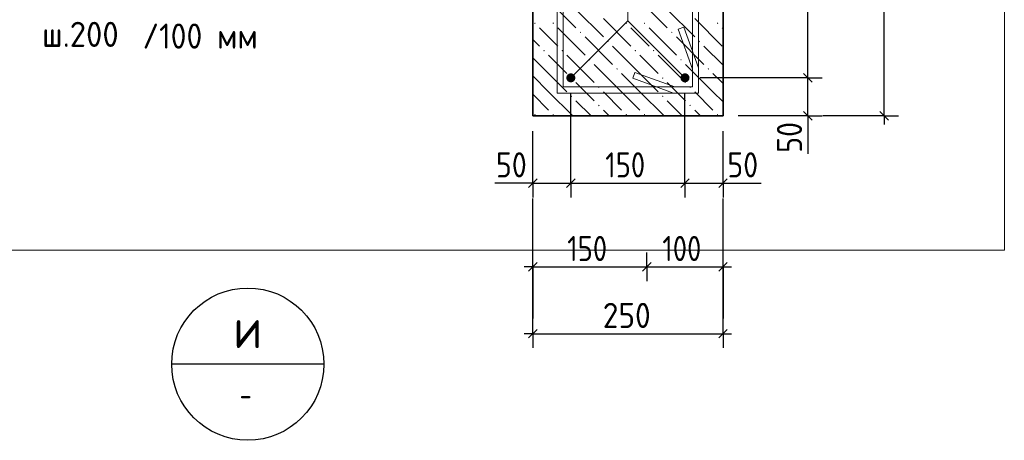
# Model space of a CAD drawing. Header units: millimetres. Extents: x 0 to 50412, y 0 to 35640.
# Tile 3 of 19: x 5642 to 15995, y 9395 to 13814. Entities that reach past the tile are written whole.
import ezdxf

# ---------------------------------------------------------------- set-up
doc = ezdxf.new("R2010")
doc.units = ezdxf.units.MM
doc.linetypes.add('______2', pattern=[324, 240, -84])
for name, color, linetype, lineweight in [('Standard', 7, 'Continuous', 25), ('ЖБ Стена верхний уровень', 7, 'Continuous', 35), ('Позиционная метка линия выноска', 7, 'Continuous', 13), ('Позиционная метка номер позиции', 7, 'Continuous', 13), ('Текст_ общее', 7, 'Continuous', 25)]:
    doc.layers.add(name, color=color, linetype=linetype, lineweight=lineweight)
doc.layers.add('Размерная выноска', color=7, linetype='Continuous')
doc.layers.add('Стена фоновая арматура Х1', color=7, linetype='______2', true_color=0xa0a0a0)
doc.layers.add('Стена Хомут', color=7, linetype='______2', true_color=0xa0a0a0)
doc.styles.add('ISOCPEUR', font='txt')

msp = doc.modelspace()

# ---------------------------------------------------------------- hatches: boundary and pattern name
at = {"layer": 'ЖБ Стена верхний уровень', "linetype": 'Continuous', "lineweight": 18, "transparency": 33554687}
for points in [[(11052, 13777), (11059, 13785), (11067, 13777), (11059, 13769)], [(11244, 13777), (11251, 13785), (11259, 13777), (11251, 13769)], [(12012, 13777), (12019, 13785), (12027, 13777), (12019, 13769)], [(12204, 13777), (12211, 13785), (12219, 13777), (12211, 13769)], [(12972, 13777), (12979, 13785), (12987, 13777), (12979, 13769)], [(11532, 13681), (11539, 13689), (11547, 13681), (11539, 13673)], [(12492, 13681), (12499, 13689), (12507, 13681), (12499, 13673)], [(11820, 13585), (11827, 13593), (11835, 13585), (11827, 13577)], [(12780, 13585), (12787, 13593), (12795, 13585), (12787, 13577)], [(11148, 13489), (11155, 13497), (11163, 13489), (11155, 13481)], [(11340, 13489), (11347, 13497), (11355, 13489), (11347, 13481)], [(12108, 13489), (12115, 13497), (12123, 13489), (12115, 13481)], [(12300, 13489), (12307, 13497), (12315, 13489), (12307, 13481)], [(11628, 13393), (11635, 13401), (11643, 13393), (11635, 13385)], [(12588, 13393), (12595, 13401), (12603, 13393), (12595, 13385)], [(11916, 13297), (11923, 13305), (11931, 13297), (11923, 13289)], [(12876, 13297), (12883, 13305), (12891, 13297), (12883, 13289)], [(11436, 13201), (11443, 13209), (11451, 13201), (11443, 13193)], [(12396, 13201), (12403, 13209), (12411, 13201), (12403, 13193)], [(11724, 13105), (11731, 13113), (11739, 13105), (11731, 13097)], [(12684, 13105), (12691, 13113), (12699, 13105), (12691, 13097)], [(11436, 13009), (11443, 13017), (11451, 13009), (11443, 13001)], [(12396, 13009), (12403, 13017), (12411, 13009), (12403, 13001)], [(11724, 12913), (11731, 12921), (11739, 12913), (11731, 12905)], [(12684, 12913), (12691, 12921), (12699, 12913), (12691, 12905)], [(11052, 12817), (11059, 12825), (11067, 12817), (11059, 12809)], [(11244, 12817), (11251, 12825), (11259, 12817), (11251, 12809)], [(12012, 12817), (12019, 12825), (12027, 12817), (12019, 12809)], [(12204, 12817), (12211, 12825), (12219, 12817), (12211, 12809)], [(12972, 12817), (12979, 12825), (12987, 12817), (12979, 12809)]]:
    msp.add_hatch(color=7, dxfattribs=at).paths.add_polyline_path(points, flags=16)
at = {"layer": 'Стена фоновая арматура Х1', "linetype": 'Continuous', "lineweight": 18, "transparency": 33554687}
for points in [[(11485, 13203), (11481, 13222), (11471, 13237), (11455, 13248), (11437, 13251), (11419, 13248), (11403, 13237), (11393, 13222), (11389, 13203), (11393, 13185), (11403, 13169), (11419, 13159), (11437, 13155), (11455, 13159), (11471, 13169), (11481, 13185)], [(12685, 13203), (12681, 13222), (12671, 13237), (12655, 13248), (12637, 13251), (12619, 13248), (12603, 13237), (12593, 13222), (12589, 13203), (12593, 13185), (12603, 13169), (12619, 13159), (12637, 13155), (12655, 13159), (12671, 13169), (12681, 13185)]]:
    msp.add_hatch(color=7, dxfattribs=at).paths.add_polyline_path(points)

# ---------------------------------------------------------------- linework, layer by layer
at = {"layer": 'Standard', "color": 7, "linetype": 'Continuous', "lineweight": -3, "transparency": 33554687}
for p, q in [((13928, 13203), (13928, 15603)), ((13928, 13203), (13778, 13203)), ((13928, 13203), (14078, 13203)), ((13928, 12803), (13928, 13203)), ((13928, 12803), (13778, 12803)), ((13928, 12803), (14078, 12803)), ((13928, 12803), (13928, 12713)), ((14731, 12803), (14088, 12803)), ((14731, 12803), (14581, 12803)), ((14731, 12803), (14881, 12803)), ((14731, 12803), (14731, 12713)), ((11037, 12097), (11037, 12247)), ((11437, 12097), (11437, 12247)), ((12637, 12097), (12637, 12247)), ((13037, 12097), (13037, 12247)), ((11037, 12097), (10947, 12097)), ((11037, 12097), (11037, 11947)), ((11037, 12097), (11437, 12097)), ((11437, 12097), (11437, 11947)), ((11437, 12097), (12637, 12097)), ((12637, 12097), (12637, 11947)), ((12637, 12097), (13037, 12097)), ((13037, 12097), (13037, 11947)), ((13037, 12097), (13127, 12097)), ((11037, 10515), (11037, 11937)), ((13037, 10515), (13037, 11937)), ((11037, 11218), (11037, 11368)), ((12237, 11218), (12237, 11368)), ((13037, 11218), (13037, 11368)), ((11037, 11218), (10947, 11218)), ((11037, 11218), (11037, 11068)), ((11037, 11218), (11037, 10675)), ((11037, 11218), (12237, 11218)), ((12237, 11218), (12237, 11068)), ((12237, 11218), (12237, 11218)), ((12237, 11218), (13037, 11218)), ((13037, 11218), (13037, 11068)), ((13037, 11218), (13037, 10675)), ((13037, 11218), (13127, 11218)), ((11037, 10515), (11037, 10665)), ((13037, 10515), (13037, 10665)), ((11037, 10515), (10947, 10515)), ((11037, 10515), (11037, 10365)), ((11037, 10515), (13037, 10515)), ((13037, 10515), (13037, 10365)), ((13037, 10515), (13127, 10515))]:
    msp.add_line(p, q, dxfattribs=at)
at = {"layer": 'Standard', "color": 7, "linetype": 'Continuous', "lineweight": 25, "transparency": 33554687}
for p, q in [((13973, 13158), (13883, 13248)), ((13973, 12758), (13883, 12848)), ((14776, 12758), (14686, 12848)), ((10992, 12052), (11082, 12142)), ((11392, 12052), (11482, 12142)), ((12592, 12052), (12682, 12142)), ((12992, 12052), (13082, 12142)), ((10992, 11173), (11082, 11263)), ((12192, 11173), (12282, 11263)), ((12992, 11173), (13082, 11263)), ((10992, 10470), (11082, 10560)), ((12992, 10470), (13082, 10560))]:
    msp.add_line(p, q, dxfattribs=at)
at = {"layer": 'Standard', "color": 254, "linetype": 'Continuous', "lineweight": 18, "true_color": 0xc4c4ff, "transparency": 33554687}
msp.add_lwpolyline([(5268, 11394), (15995, 11394), (15995, 23061), (5268, 23061), (5268, 11394)], dxfattribs=at)
at = {"layer": 'Standard', "color": 7, "linetype": 'Continuous', "lineweight": -3, "transparency": 33554687}
for points in [[(14731, 12803), (14731, 16534), (14731, 16534), (14731, 20803)], [(13928, 13203), (13908, 13203), (13908, 13203), (13908, 13203), (13908, 13203), (13908, 13203), (13908, 13203), (13908, 13203), (13908, 13203), (12797, 13203)], [(11437, 12097), (11437, 12118), (11437, 12118), (11437, 12118), (11437, 12118), (11437, 13043)], [(12637, 12097), (12637, 12118), (12637, 12118), (12637, 13043)], [(13928, 12803), (13908, 12803), (13908, 12803), (13908, 12803), (13908, 12803), (13908, 12803), (13908, 12803), (13908, 12803), (13908, 12803), (13197, 12803)], [(11037, 12097), (11037, 12118), (11037, 12118), (11037, 12118), (11037, 12118), (11037, 12643)], [(13037, 12097), (13037, 12118), (13037, 12118), (13037, 12643)]]:
    msp.add_lwpolyline(points, dxfattribs=at)
at = {"layer": 'ЖБ Стена верхний уровень', "color": 7, "linetype": 'Continuous', "lineweight": 35, "transparency": 33554687}
for p, q in [((13037, 12803), (13037, 20803)), ((11037, 18803), (11037, 12803)), ((11037, 12803), (13037, 12803))]:
    msp.add_line(p, q, dxfattribs=at)
at = {"layer": 'ЖБ Стена верхний уровень', "color": 9, "linetype": 'Continuous', "lineweight": 18, "true_color": 0xc7c7c7, "transparency": 33554687}
for p, q in [((11203, 14017), (11491, 13729)), ((12163, 14017), (12451, 13729)), ((11491, 13921), (11779, 13633)), ((12451, 13921), (12739, 13633)), ((11779, 13825), (12067, 13537)), ((12739, 13825), (13027, 13537)), ((11203, 13633), (11107, 13729)), ((11299, 13729), (11587, 13441)), ((12163, 13633), (12067, 13729)), ((12259, 13729), (12547, 13441)), ((13037, 13719), (13027, 13729)), ((11037, 13607), (11107, 13537)), ((11299, 13537), (11203, 13633)), ((11587, 13633), (11875, 13345)), ((12259, 13537), (12163, 13633)), ((12547, 13633), (12835, 13345)), ((12163, 13249), (11875, 13537)), ((13037, 13335), (12835, 13537)), ((11203, 13249), (11037, 13415)), ((11203, 13441), (11395, 13249)), ((11395, 13441), (11683, 13153)), ((12163, 13441), (12355, 13249)), ((12355, 13441), (12643, 13153)), ((11971, 13057), (11683, 13345)), ((12931, 13057), (12643, 13345)), ((11037, 13223), (11203, 13057)), ((11203, 13249), (11395, 13057)), ((11587, 13057), (11491, 13153)), ((11971, 13249), (12163, 13057)), ((12163, 13249), (12355, 13057)), ((12547, 13057), (12451, 13153)), ((12931, 13249), (13037, 13143)), ((11203, 13057), (11457, 12803)), ((11683, 12961), (11587, 13057)), ((11779, 13057), (11971, 12865)), ((11971, 13057), (12163, 12865)), ((12163, 13057), (12417, 12803)), ((12643, 12961), (12547, 13057)), ((12739, 13057), (12931, 12865)), ((12931, 13057), (13037, 12951)), ((11037, 13031), (11203, 12865)), ((11491, 12961), (11649, 12803)), ((12451, 12961), (12609, 12803)), ((11779, 12865), (11841, 12803)), ((12739, 12865), (12801, 12803))]:
    msp.add_line(p, q, dxfattribs=at)
at = {"layer": 'Позиционная метка линия выноска', "color": 7, "linetype": 'Continuous', "lineweight": 13, "transparency": 33554687}
for points in [[(12037, 13803), (12037, 21973), (15637, 21973)], [(11437, 13203), (12037, 13803), (12637, 13203)]]:
    msp.add_lwpolyline(points, dxfattribs=at)
at = {"layer": 'Размерная выноска', "color": 7, "linetype": 'Continuous', "lineweight": -3, "transparency": 33554687}
for p, q in [((13928, 12803), (13928, 12403)), ((11037, 12097), (10637, 12097)), ((13037, 12097), (13437, 12097))]:
    msp.add_line(p, q, dxfattribs=at)
at = {"layer": 'Стена Хомут', "color": 36, "linetype": 'Continuous', "lineweight": 13, "true_color": 0x6e3c1e, "transparency": 33554687}
msp.add_lwpolyline([(12625, 13735), (12781, 13307), (12781, 13043), (11293, 13043), (11293, 18131), (12781, 18131), (12781, 13043), (12517, 13043), (12089, 13199), (12111, 13259), (12529, 13107), (12717, 13107), (12717, 18067), (11357, 18067), (11357, 13107), (12717, 13107), (12717, 13295), (12565, 13713), (12625, 13735)], dxfattribs=at)
at = {"layer": 'Текст_ общее', "color": 7, "linetype": 'Continuous', "lineweight": -3, "transparency": 33554687}
msp.add_line((8840, 10195), (7240, 10195), dxfattribs=at)
msp.add_circle((8040, 10195), 800, dxfattribs=at)

# ---------------------------------------------------------------- texts
at = {"layer": 'Standard', "color": 7, "linetype": 'Continuous', "lineweight": 25, "transparency": 33554687, "insert": (13868, 12415), "char_height": 264, "width": 484.71, "attachment_point": 7, "rotation": 90, "style": 'ISOCPEUR'}
msp.add_mtext('\\W0.87;50', dxfattribs=at)
at = {"layer": 'Standard', "color": 7, "linetype": 'Continuous', "lineweight": 25, "transparency": 33554687, "char_height": 264, "attachment_point": 7, "style": 'ISOCPEUR'}
for s, insert, width in [('\\W0.87;50', (10649, 12157), 484.73), ('\\W0.83;150', (11799, 12157), 610.29), ('\\W0.87;50', (13082, 12157), 484.72), ('\\W0.83;150', (11399, 11278), 610.28), ('\\W0.83;100', (12399, 11278), 610.29), ('\\W0.91;250', (11773, 10575), 674.39)]:
    msp.add_mtext(s, dxfattribs=dict(at, insert=insert, width=width))
at = {"layer": 'Позиционная метка номер позиции', "color": 7, "linetype": 'Continuous', "lineweight": 25, "transparency": 33554687, "insert": (6933, 13510), "char_height": 264, "width": 1388.4, "attachment_point": 7, "style": 'ISOCPEUR'}
msp.add_mtext('\\W0.92;/100 мм', dxfattribs=at)
at = {"layer": 'Стена Хомут', "color": 7, "linetype": 'Continuous', "lineweight": 13, "transparency": 33554687, "insert": (5877, 13528), "char_height": 264, "width": 1154.56, "attachment_point": 7, "style": 'ISOCPEUR'}
msp.add_mtext('\\W0.95;ш.200 ', dxfattribs=at)
at = {"layer": 'Текст_ общее', "color": 7, "linetype": 'Continuous', "lineweight": 35, "transparency": 33554687, "insert": (7893, 10363), "char_height": 420, "width": 456.97, "attachment_point": 7, "style": 'ISOCPEUR'}
msp.add_mtext('\\W0.78;и', dxfattribs=at)
at = {"layer": 'Текст_ общее', "color": 7, "linetype": 'Continuous', "lineweight": 18, "transparency": 33554687, "insert": (7954, 9753), "char_height": 240, "width": 261.12, "attachment_point": 7, "style": 'ISOCPEUR'}
msp.add_mtext('\\W0.78;-', dxfattribs=at)

doc.saveas('drawing.dxf')
